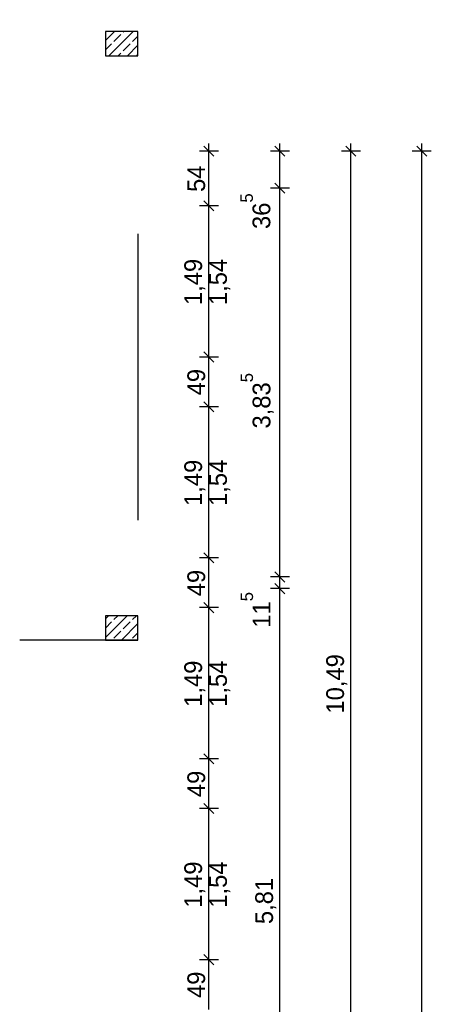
# Model space of a CAD drawing. Extents: x -28.8 to 50.4, y -5.6 to 85.1.
# Tile 22 of 29: x 44.6 to 48.7, y 36 to 45.7. Entities that reach past the tile are written whole.
import ezdxf

# ---------------------------------------------------------------- set-up
doc = ezdxf.new("R2010")
doc.units = 0
doc.header["$MEASUREMENT"] = 0
doc.linetypes.add('Strichlinie', pattern=[0.005644, 0.002822, -0.002822])
for name, color, linetype in [('0._EG_2_P_BM_AUSSEN', 7, 'Continuous'), ('0._EG_2_R_NT_DACH', 7, 'Continuous'), ('0._EG_2_R_TR_STUETZE', 7, 'Continuous')]:
    doc.layers.add(name, color=color, linetype=linetype)
doc.styles.add('ERSTELLTER_STIL_2', font='txt')
pattern_1 = [(45, (0, 0), (-0.09192388, 0.09192388), []), (45, (-0.04596, 0.04596), (-0.09192388, 0.09192388), [0.0975, -0.0325])]

msp = doc.modelspace()

# ---------------------------------------------------------------- hatches: boundary and pattern name
at = {"layer": '0._EG_2_R_TR_STUETZE', "linetype": 'Continuous', "ltscale": 1000}
h = msp.add_hatch(dxfattribs=at)
h.set_pattern_fill('Beton__Stahlbeton_0002', color=256, style=0, pattern_type=2)
h.set_pattern_definition(pattern_1)
h.paths.add_polyline_path([(45.465, 45.315), (45.785, 45.315), (45.785, 45.555), (45.465, 45.555)], flags=0)
h = msp.add_hatch(dxfattribs=at)
h.set_pattern_fill('Beton__Stahlbeton_0002', color=256, style=0, pattern_type=2)
h.set_pattern_definition(pattern_1)
h.paths.add_polyline_path([(45.465, 39.555), (45.785, 39.555), (45.785, 39.795), (45.465, 39.795)], flags=0)

# ---------------------------------------------------------------- linework, layer by layer
at = {"layer": '0._EG_2_P_BM_AUSSEN', "linetype": 'Continuous', "ltscale": 1000}
for p, q in [((46.485, 44.375), (46.485, 44.45)), ((47.185, 44.375), (47.185, 44.45)), ((47.885, 44.375), (47.885, 44.45)), ((48.585, 44.375), (48.585, 44.45)), ((46.5788, 44.375), (46.3912, 44.375)), ((46.535, 44.325), (46.435, 44.425)), ((46.485, 43.835), (46.485, 44.375)), ((47.2788, 44.375), (47.0913, 44.375)), ((47.235, 44.325), (47.135, 44.425)), ((47.185, 44.01), (47.185, 44.375)), ((47.9788, 44.375), (47.7913, 44.375)), ((47.935, 44.325), (47.835, 44.425)), ((47.885, 33.885), (47.885, 44.375)), ((48.6788, 44.375), (48.4913, 44.375)), ((48.635, 44.325), (48.535, 44.425)), ((48.585, 0), (48.585, 44.375)), ((47.2788, 44.01), (47.0913, 44.01)), ((47.135, 44.06), (47.235, 43.96)), ((47.185, 40.1775), (47.185, 44.01)), ((46.435, 43.885), (46.535, 43.785)), ((46.5788, 43.835), (46.3912, 43.835)), ((46.485, 42.345), (46.485, 43.835)), ((46.5788, 42.345), (46.3912, 42.345)), ((46.435, 42.395), (46.535, 42.295)), ((46.485, 41.855), (46.485, 42.345)), ((46.5788, 41.855), (46.3912, 41.855)), ((46.435, 41.905), (46.535, 41.805)), ((46.485, 40.365), (46.485, 41.855)), ((46.435, 40.415), (46.535, 40.315)), ((46.5788, 40.365), (46.3912, 40.365)), ((46.485, 39.875), (46.485, 40.365)), ((47.135, 40.2275), (47.235, 40.1275)), ((47.2788, 40.1775), (47.0913, 40.1775)), ((47.135, 40.1125), (47.235, 40.0125)), ((47.185, 40.0625), (47.185, 40.1775)), ((47.2788, 40.0625), (47.0913, 40.0625)), ((47.185, 34.25), (47.185, 40.0625)), ((46.435, 39.925), (46.535, 39.825)), ((46.5788, 39.875), (46.3912, 39.875)), ((46.485, 38.385), (46.485, 39.875)), ((46.435, 38.435), (46.535, 38.335)), ((46.5788, 38.385), (46.3912, 38.385)), ((46.485, 37.895), (46.485, 38.385)), ((46.5788, 37.895), (46.3912, 37.895)), ((46.435, 37.945), (46.535, 37.845)), ((46.485, 36.405), (46.485, 37.895)), ((46.5788, 36.405), (46.3912, 36.405)), ((46.435, 36.455), (46.535, 36.355)), ((46.485, 35.915), (46.485, 36.405))]:
    msp.add_line(p, q, dxfattribs=at)
at = {"layer": '0._EG_2_R_NT_DACH', "linetype": 'Strichlinie', "ltscale": 1000}
for p, q in [((45.785, 60.49), (45.785, 39.665)), ((45.785, 39.555), (44.6188, 39.555))]:
    msp.add_line(p, q, dxfattribs=at)
at = {"layer": '0._EG_2_R_TR_STUETZE', "linetype": 'Continuous', "ltscale": 1000}
for p, q in [((45.465, 45.555), (45.465, 45.315)), ((45.785, 45.555), (45.465, 45.555)), ((45.785, 45.315), (45.785, 45.555)), ((45.465, 45.315), (45.785, 45.315)), ((45.465, 39.795), (45.465, 39.555)), ((45.785, 39.795), (45.465, 39.795)), ((45.785, 39.555), (45.785, 39.795)), ((45.465, 39.555), (45.785, 39.555))]:
    msp.add_line(p, q, dxfattribs=at)

# ---------------------------------------------------------------- texts
at = {"layer": '0._EG_2_P_BM_AUSSEN', "linetype": 'Continuous', "char_height": 0.175, "attachment_point": 7, "rotation": 90, "style": 'ERSTELLTER_STIL_2'}
for s, insert in [('{54}', (46.45, 43.9722)), ('{36\\A1{\\H0.7x;\\S5^  ;}}', (47.093, 43.6068)), ('{1,49}', (46.45, 42.8572)), ('{1,54}', (46.695, 42.8572)), ('{49}', (46.45, 41.9672)), ('{3,83\\A1{\\H0.7x;\\S5^  ;}}', (47.124, 41.6405)), ('{1,49}', (46.45, 40.8772)), ('{1,54}', (46.695, 40.8772)), ('{49}', (46.45, 39.9872)), ('{11\\A1{\\H0.7x;\\S5^  ;}}', (47.0919, 39.6769)), ('{10,49}', (47.85, 38.8308)), ('{1,49}', (46.45, 38.8972)), ('{1,54}', (46.695, 38.8972)), ('{49}', (46.45, 38.0072)), ('{1,49}', (46.45, 36.9172)), ('{1,54}', (46.695, 36.9172)), ('{5,81}', (47.15, 36.7556)), ('{49}', (46.45, 36.0272))]:
    msp.add_mtext(s, dxfattribs=dict(at, insert=insert))

doc.saveas('drawing.dxf')
